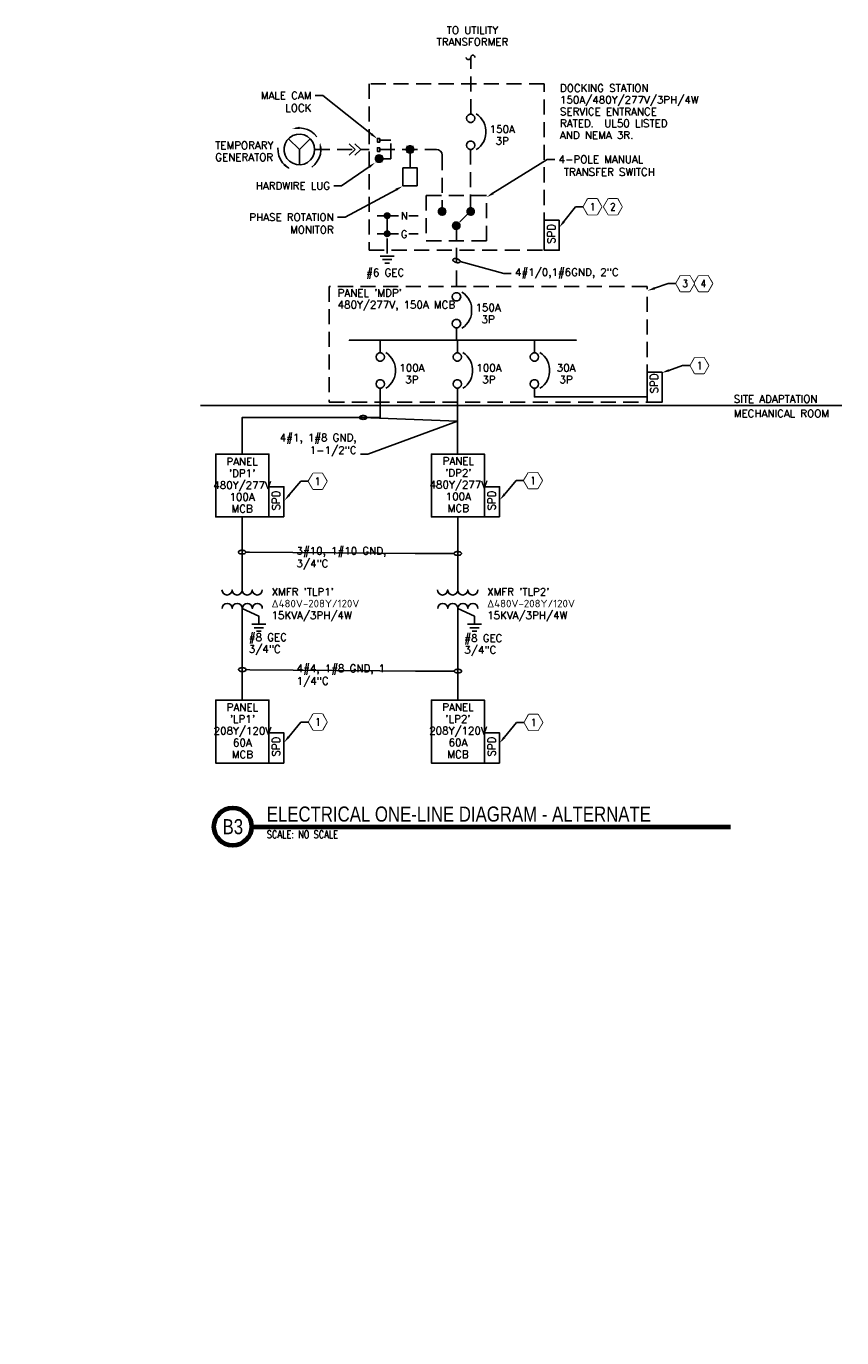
# Model space of a CAD drawing. Header units: inches. Extents: x 0 to 137, y 0 to 174.
# Tile 2 of 2: x 123 to 137, y 152 to 174. Entities that reach past the tile are written whole.
import ezdxf
from ezdxf import colors
from ezdxf.entities.mleader import LeaderData, LeaderLine
from ezdxf.enums import TextEntityAlignment as Align
from ezdxf.math import Vec2, Vec3

# ---------------------------------------------------------------- set-up
doc = ezdxf.new("R2010")
doc.units = ezdxf.units.IN
doc.header["$MEASUREMENT"] = 0
doc.set_wipeout_variables(frame=1)
doc.linetypes.add('HIDDEN', pattern=[0.375, 0.25, -0.125])
for name, color, linetype, lineweight in [('E-ANNO-KEYN', 2, 'Continuous', 25), ('E-ANNO-SCRN', 250, 'Continuous', 18), ('E-ANNO-TEXT', 2, 'Continuous', 25), ('E-DIAG-GRPH', 3, 'Continuous', 35), ('E-DIAG-GRPH-HIDD', 3, 'HIDDEN', 35), ('S-ANNO-SYMB', 2, 'Continuous', 25)]:
    doc.layers.add(name, color=color, linetype=linetype, lineweight=lineweight)
doc.layers.add('G-ANNO-TTLB', color=7, linetype='Continuous')
doc.styles.add('Annotative', font='romans.shx')
doc.styles.add('Arial', font='romans.shx', dxfattribs={"width": 0.8})
doc.styles.add('ROMANS', font='ROMANS.shx', dxfattribs={"width": 0.8})
doc.styles.add('TITLES', font='swiss.ttf', dxfattribs={"height": 0.25})

# ---------------------------------------------------------------- blocks, each defined once
blk = doc.blocks.new('KEYNOTE')
at = {"transparency": 16777216, "flags": 128}
blk.add_lwpolyline([(-0.075, 0.13), (-0.15, 0), (-0.075, -0.13), (0.075, -0.13), (0.15, 0), (0.075, 0.13)], close=True, dxfattribs=at)
at = {"transparency": 16777216}
blk.add_wipeout([(-0.075, 0.13), (-0.15, 0), (-0.075, -0.13), (0.075, -0.13), (0.15, 0), (0.075, 0.13)], dxfattribs=at)
at = {"layer": 'E-ANNO-KEYN', "transparency": 16777216, "style": 'ROMANS', "width": 0.8}
blk.add_attdef('KN', text='', height=0.125, dxfattribs=at).set_placement((0, 0), align=Align.MIDDLE)
blk = doc.blocks.new('Loop_2')
at = {"color": 1}
blk.add_line((-0.5, 0), (-1, 0), dxfattribs=at)
blk.add_lwpolyline([(0, 0.25, 0.050817), (-0.2, 0.23, 0.064661), (-0.35, 0.18, 0.10407), (-0.47, 0.08, 0.175425), (-0.5, 0, 0.175425), (-0.47, -0.08, 0.10407), (-0.35, -0.18, 0.064661), (-0.2, -0.23, 0.050817), (0, -0.25, 0.050817), (0.2, -0.23, 0.064661), (0.35, -0.18, 0.10407), (0.47, -0.08, 0.175425), (0.5, 0, 0.175425), (0.47, 0.08, 0.10407), (0.35, 0.18, 0.064661), (0.2, 0.23, 0.050817)], format="xyb", close=True, dxfattribs=at)
blk = doc.blocks.new('*U7')
at = {"linetype": 'Continuous', "lineweight": 70}
blk.add_line((1.125, 0.625), (9.063, 0.625), dxfattribs=at)
at = {"lineweight": 70}
blk.add_circle((0.812, 0.625), 0.312, dxfattribs=at)
at = {"style": 'Arial'}
blk.add_attdef('DRAWING_AREA_TITLE', text='', height=0.187, dxfattribs=at).set_placement((1.374, 0.634), align=Align.BOTTOM_LEFT)
blk.add_attdef('X#', text='', height=0.187, dxfattribs=at).set_placement((0.812, 0.625), align=Align.MIDDLE_CENTER)
blk.add_attdef('SCALE:', text='', height=0.0938, dxfattribs=at).set_placement((1.374, 0.561), align=Align.TOP_LEFT)
blk = doc.blocks.new('A$C5cb331ef')
at = {"layer": 'E-DIAG-GRPH', "lineweight": -3}
for points in [[(127.86, 172.213), (127.857, 172.25), (127.85, 172.25), (127.742, 172.216), (127.802, 172.215)], [(128.195, 171.873), (128.234, 171.876), (128.234, 171.876), (128.199, 171.99), (128.197, 171.99), (128.195, 171.89)], [(130.209, 170.906), (130.182, 170.89), (130.165, 170.863), (130.167, 170.826), (130.185, 170.803), (130.194, 170.795), (130.209, 170.79), (130.24, 170.788), (130.27, 170.808), (130.282, 170.831), (130.284, 170.861), (130.284, 170.861), (130.277, 170.88), (130.264, 170.893), (130.24, 170.906)], [(130.682, 170.906), (130.655, 170.89), (130.639, 170.863), (130.64, 170.826), (130.659, 170.803), (130.667, 170.795), (130.682, 170.79), (130.714, 170.788), (130.744, 170.808), (130.755, 170.831), (130.757, 170.861), (130.757, 170.861), (130.75, 170.88), (130.737, 170.893), (130.714, 170.906)], [(129.302, 170.821), (129.29, 170.818), (129.274, 170.801), (129.27, 170.766), (129.275, 170.755), (129.29, 170.74), (129.324, 170.736), (129.335, 170.74), (129.352, 170.756), (129.355, 170.795), (129.33, 170.82), (129.324, 170.821)], [(130.444, 170.671), (130.417, 170.655), (130.4, 170.628), (130.402, 170.591), (130.42, 170.568), (130.429, 170.56), (130.444, 170.555), (130.475, 170.553), (130.505, 170.573), (130.517, 170.596), (130.519, 170.626), (130.519, 170.626), (130.512, 170.645), (130.499, 170.658), (130.475, 170.671)], [(129.339, 170.516), (129.324, 170.521), (129.302, 170.521), (129.282, 170.511), (129.27, 170.491), (129.274, 170.455), (129.302, 170.436), (129.324, 170.435), (129.352, 170.456), (129.355, 170.495)]]:
    blk.add_hatch(color=256, dxfattribs=at).paths.add_polyline_path(points)
h = blk.add_hatch(color=256, dxfattribs=at)
h.paths.add_polyline_path([(127.674, 171.58), (127.619, 171.638), (127.617, 171.638), (127.594, 171.608), (127.627, 171.591), (127.697, 171.556)])
h.paths.add_polyline_path([(127.699, 171.555), (127.697, 171.555), (127.699, 171.553)])
at = {"layer": 'E-ANNO-SCRN', "lineweight": -3}
blk.add_line((126.216, 167.628), (136.852, 167.628), dxfattribs=at)
at = {"layer": 'E-DIAG-GRPH', "lineweight": -3}
for points in [[(130.771, 173.4), (130.764, 173.421), (130.746, 173.435), (130.723, 173.435), (130.704, 173.421), (130.698, 173.4), (130.691, 173.378), (130.673, 173.365), (130.649, 173.365), (130.631, 173.378), (130.624, 173.4)], [(130.789, 171.871), (130.827, 171.898), (130.859, 171.931), (130.889, 171.968), (130.914, 172.008), (130.932, 172.051), (130.944, 172.098), (130.949, 172.143), (130.949, 172.191), (130.944, 172.238), (130.932, 172.283), (130.914, 172.326), (130.889, 172.368), (130.859, 172.405), (130.827, 172.438), (130.789, 172.466)], [(128.145, 172.083), (128.102, 172.133), (128.049, 172.175), (127.99, 172.205), (127.925, 172.223), (127.86, 172.23), (127.794, 172.225)], [(127.679, 172.053), (127.857, 171.873), (127.857, 171.621)], [(127.857, 171.873), (128.037, 172.053)], [(127.502, 171.903), (127.504, 171.835), (127.517, 171.77), (127.542, 171.706), (127.58, 171.65), (127.627, 171.601), (127.682, 171.563)], [(128.064, 171.583), (128.114, 171.626), (128.155, 171.678), (128.185, 171.736), (128.205, 171.798), (128.214, 171.865), (128.209, 171.93)], [(129.692, 171.875), (129.692, 171.57)], [(129.149, 170.776), (129.499, 170.776)], [(129.675, 170.776), (129.825, 170.776)], [(129.149, 170.478), (129.499, 170.478)], [(129.675, 170.478), (129.825, 170.478)], [(129.196, 170.106), (129.43, 170.106)], [(129.234, 170.048), (129.392, 170.048)], [(129.274, 169.99), (129.352, 169.99)], [(130.554, 168.913), (130.593, 168.94), (130.624, 168.973), (130.654, 169.01), (130.679, 169.05), (130.698, 169.093), (130.709, 169.14), (130.714, 169.185), (130.714, 169.233), (130.709, 169.28), (130.698, 169.325), (130.679, 169.368), (130.654, 169.41), (130.624, 169.447), (130.593, 169.48), (130.554, 169.508)], [(130.464, 168.711), (130.464, 168.711), (130.464, 168.711), (130.464, 168.92)], [(132.451, 168.711), (132.451, 168.711), (128.682, 168.711), (128.682, 168.711)], [(129.199, 168.501), (129.199, 168.501), (129.199, 168.501), (129.199, 168.711)], [(130.477, 168.501), (130.477, 168.501), (130.477, 168.501), (130.477, 168.711)], [(131.756, 168.501), (131.756, 168.501), (131.756, 168.501), (131.756, 168.711)], [(129.29, 167.915), (129.328, 167.941), (129.36, 167.975), (129.39, 168.011), (129.415, 168.051), (129.433, 168.095), (129.445, 168.141), (129.45, 168.186), (129.45, 168.235), (129.445, 168.281), (129.433, 168.326), (129.415, 168.37), (129.39, 168.411), (129.36, 168.448), (129.328, 168.481), (129.29, 168.51)], [(130.568, 167.915), (130.607, 167.941), (130.638, 167.975), (130.668, 168.011), (130.693, 168.051), (130.712, 168.095), (130.723, 168.141), (130.728, 168.186), (130.728, 168.235), (130.723, 168.281), (130.712, 168.326), (130.693, 168.37), (130.668, 168.411), (130.638, 168.448), (130.607, 168.481), (130.568, 168.51)], [(131.847, 167.915), (131.885, 167.941), (131.917, 167.975), (131.947, 168.011), (131.972, 168.051), (131.99, 168.095), (132.002, 168.141), (132.007, 168.186), (132.007, 168.235), (132.002, 168.281), (131.99, 168.326), (131.972, 168.37), (131.947, 168.411), (131.917, 168.448), (131.885, 168.481), (131.847, 168.51)], [(133.622, 168.183), (133.622, 168.183), (133.622, 168.183), (133.622, 167.974)], [(126.911, 166.826), (126.911, 167.432), (129.199, 167.432), (129.199, 167.92)], [(130.477, 167.92), (130.477, 166.826)], [(133.622, 167.828), (133.622, 167.772), (131.756, 167.772), (131.756, 167.92), (131.756, 167.92), (131.756, 167.92)], [(127.352, 165.783), (127.352, 166.826), (126.471, 166.826), (126.471, 165.783), (127.602, 165.783)], [(130.927, 165.783), (130.927, 166.826), (130.046, 166.826), (130.046, 165.783), (131.177, 165.783)], [(127.602, 165.783), (127.602, 166.283), (127.352, 166.283)], [(131.177, 165.783), (131.177, 166.283), (130.927, 166.283)], [(126.908, 165.783), (126.908, 164.573), (126.902, 164.54), (126.883, 164.513), (126.857, 164.495), (126.825, 164.488), (126.792, 164.495), (126.765, 164.513), (126.747, 164.54), (126.742, 164.573), (126.735, 164.54), (126.717, 164.513), (126.69, 164.495), (126.658, 164.488), (126.625, 164.495), (126.598, 164.513), (126.58, 164.54), (126.573, 164.573)], [(130.483, 165.783), (130.483, 164.573), (130.477, 164.54), (130.458, 164.513), (130.432, 164.495), (130.4, 164.488), (130.367, 164.495), (130.34, 164.513), (130.322, 164.54), (130.317, 164.573), (130.31, 164.54), (130.292, 164.513), (130.265, 164.495), (130.233, 164.488), (130.2, 164.495), (130.173, 164.513), (130.155, 164.54), (130.148, 164.573)], [(126.908, 164.573), (126.915, 164.54), (126.931, 164.513), (126.96, 164.495), (126.992, 164.488), (127.023, 164.495), (127.05, 164.513), (127.068, 164.54), (127.075, 164.573), (127.082, 164.54), (127.1, 164.513), (127.127, 164.495), (127.158, 164.488), (127.19, 164.495), (127.218, 164.513), (127.235, 164.54), (127.242, 164.573)], [(130.483, 164.573), (130.49, 164.54), (130.507, 164.513), (130.535, 164.495), (130.567, 164.488), (130.598, 164.495), (130.625, 164.513), (130.643, 164.54), (130.65, 164.573), (130.657, 164.54), (130.675, 164.513), (130.702, 164.495), (130.733, 164.488), (130.765, 164.495), (130.793, 164.513), (130.81, 164.54), (130.817, 164.573)], [(127.243, 164.266), (127.238, 164.298), (127.22, 164.326), (127.192, 164.343), (127.16, 164.35), (127.128, 164.343), (127.102, 164.326), (127.083, 164.298), (127.077, 164.266), (127.07, 164.298), (127.053, 164.326), (127.025, 164.343), (126.993, 164.35), (126.962, 164.343), (126.935, 164.326), (126.917, 164.298), (126.91, 164.266), (126.903, 164.298), (126.885, 164.326), (126.858, 164.343), (126.827, 164.35), (126.795, 164.343), (126.767, 164.326), (126.75, 164.298), (126.743, 164.266), (126.737, 164.298), (126.718, 164.326), (126.692, 164.343), (126.66, 164.35), (126.628, 164.343), (126.6, 164.326), (126.582, 164.298), (126.577, 164.266)], [(127.185, 164.005), (127.185, 164.136), (126.91, 164.265), (126.911, 162.747)], [(130.818, 164.266), (130.813, 164.298), (130.795, 164.326), (130.767, 164.343), (130.735, 164.35), (130.703, 164.343), (130.677, 164.326), (130.658, 164.298), (130.652, 164.266), (130.645, 164.298), (130.628, 164.326), (130.6, 164.343), (130.568, 164.35), (130.537, 164.343), (130.51, 164.326), (130.492, 164.298), (130.485, 164.266), (130.478, 164.298), (130.46, 164.326), (130.433, 164.343), (130.402, 164.35), (130.37, 164.343), (130.342, 164.326), (130.325, 164.298), (130.318, 164.266), (130.312, 164.298), (130.293, 164.326), (130.267, 164.343), (130.235, 164.35), (130.203, 164.343), (130.175, 164.326), (130.157, 164.298), (130.152, 164.266)], [(130.76, 164.005), (130.76, 164.136), (130.485, 164.265), (130.486, 162.747)], [(127.068, 164.005), (127.303, 164.005)], [(127.107, 163.946), (127.264, 163.946)], [(130.644, 164.005), (130.878, 164.005)], [(130.682, 163.946), (130.84, 163.946)], [(127.147, 163.888), (127.225, 163.888)], [(130.722, 163.888), (130.8, 163.888)], [(127.352, 161.704), (127.352, 162.747), (126.471, 162.747), (126.471, 161.704), (127.602, 161.704)], [(130.927, 161.704), (130.927, 162.747), (130.046, 162.747), (130.046, 161.704), (131.177, 161.704)], [(127.602, 161.704), (127.602, 162.204), (127.352, 162.204)], [(131.177, 161.704), (131.177, 162.204), (130.927, 162.204)]]:
    blk.add_lwpolyline(points, dxfattribs=at)
for points in [[(130.767, 172.391), (130.76, 172.421), (130.74, 172.445), (130.714, 172.458), (130.682, 172.458), (130.654, 172.445), (130.634, 172.421), (130.627, 172.391), (130.634, 172.36), (130.654, 172.336), (130.682, 172.323), (130.714, 172.323), (130.74, 172.336), (130.76, 172.36)], [(128.11, 171.873), (128.102, 171.936), (128.079, 171.996), (128.042, 172.046), (127.994, 172.088), (127.935, 172.115), (127.874, 172.126), (127.81, 172.123), (127.75, 172.103), (127.695, 172.068), (127.652, 172.023), (127.622, 171.966), (127.607, 171.905), (127.607, 171.841), (127.622, 171.781), (127.652, 171.725), (127.695, 171.678), (127.75, 171.645), (127.81, 171.625), (127.874, 171.621), (127.935, 171.633), (127.994, 171.66), (128.042, 171.7), (128.079, 171.751), (128.102, 171.811)], [(129.189, 172.056), (129.189, 171.996), (129.152, 171.996), (129.152, 172.056)], [(130.767, 171.945), (130.76, 171.975), (130.74, 172), (130.714, 172.013), (130.682, 172.013), (130.654, 172), (130.634, 171.975), (130.627, 171.945), (130.634, 171.915), (130.654, 171.89), (130.682, 171.876), (130.714, 171.876), (130.74, 171.89), (130.76, 171.915)], [(129.24, 171.721), (129.239, 171.738), (129.232, 171.753), (129.222, 171.765), (129.21, 171.775), (129.195, 171.78), (129.18, 171.783), (129.165, 171.78), (129.15, 171.775), (129.137, 171.765), (129.129, 171.753), (129.122, 171.738), (129.12, 171.721), (129.122, 171.706), (129.129, 171.691), (129.137, 171.68), (129.15, 171.67), (129.165, 171.663), (129.18, 171.661), (129.195, 171.663), (129.21, 171.67), (129.222, 171.68), (129.232, 171.691), (129.239, 171.706)], [(129.24, 171.721), (129.234, 171.75), (129.214, 171.771), (129.187, 171.781), (129.159, 171.778), (129.135, 171.761), (129.122, 171.736), (129.122, 171.708), (129.135, 171.681), (129.159, 171.666), (129.187, 171.663), (129.214, 171.673), (129.234, 171.695)], [(129.189, 171.903), (129.189, 171.843), (129.152, 171.843), (129.152, 171.903)], [(129.752, 171.875), (129.75, 171.89), (129.745, 171.905), (129.735, 171.918), (129.722, 171.926), (129.709, 171.933), (129.692, 171.935), (129.677, 171.933), (129.662, 171.926), (129.65, 171.918), (129.64, 171.905), (129.634, 171.89), (129.632, 171.875), (129.634, 171.86), (129.64, 171.845), (129.65, 171.831), (129.662, 171.823), (129.677, 171.816), (129.692, 171.815), (129.709, 171.816), (129.722, 171.823), (129.735, 171.831), (129.745, 171.845), (129.75, 171.86)], [(129.752, 171.875), (129.745, 171.903), (129.727, 171.925), (129.7, 171.935), (129.67, 171.931), (129.647, 171.915), (129.634, 171.89), (129.634, 171.86), (129.647, 171.835), (129.67, 171.818), (129.7, 171.815), (129.727, 171.825), (129.745, 171.846)], [(129.574, 171.57), (129.81, 171.57), (129.81, 171.273), (129.574, 171.273)], [(130.284, 170.846), (130.282, 170.861), (130.277, 170.876), (130.267, 170.888), (130.254, 170.898), (130.24, 170.905), (130.224, 170.906), (130.209, 170.905), (130.194, 170.898), (130.182, 170.888), (130.172, 170.876), (130.165, 170.861), (130.164, 170.846), (130.165, 170.83), (130.172, 170.816), (130.182, 170.803), (130.194, 170.793), (130.209, 170.788), (130.224, 170.786), (130.24, 170.788), (130.254, 170.793), (130.267, 170.803), (130.277, 170.816), (130.282, 170.83)], [(130.284, 170.846), (130.277, 170.875), (130.259, 170.896), (130.232, 170.906), (130.202, 170.903), (130.179, 170.886), (130.165, 170.86), (130.165, 170.831), (130.179, 170.806), (130.202, 170.79), (130.232, 170.786), (130.259, 170.796), (130.277, 170.818)], [(130.757, 170.846), (130.755, 170.861), (130.75, 170.876), (130.74, 170.888), (130.727, 170.898), (130.714, 170.905), (130.697, 170.906), (130.682, 170.905), (130.667, 170.898), (130.655, 170.888), (130.645, 170.876), (130.639, 170.861), (130.637, 170.846), (130.639, 170.83), (130.645, 170.816), (130.655, 170.803), (130.667, 170.793), (130.682, 170.788), (130.697, 170.786), (130.714, 170.788), (130.727, 170.793), (130.74, 170.803), (130.75, 170.816), (130.755, 170.83)], [(130.757, 170.846), (130.75, 170.875), (130.732, 170.896), (130.705, 170.906), (130.675, 170.903), (130.652, 170.886), (130.639, 170.86), (130.639, 170.831), (130.652, 170.806), (130.675, 170.79), (130.705, 170.786), (130.732, 170.796), (130.75, 170.818)], [(129.357, 170.776), (129.355, 170.788), (129.352, 170.8), (129.344, 170.808), (129.335, 170.816), (129.324, 170.82), (129.312, 170.821), (129.302, 170.82), (129.29, 170.816), (129.282, 170.808), (129.274, 170.8), (129.27, 170.788), (129.269, 170.776), (129.27, 170.766), (129.274, 170.755), (129.282, 170.746), (129.29, 170.738), (129.302, 170.735), (129.312, 170.733), (129.324, 170.735), (129.335, 170.738), (129.352, 170.755), (129.355, 170.766)], [(129.357, 170.776), (129.35, 170.801), (129.332, 170.818), (129.307, 170.821), (129.284, 170.811), (129.27, 170.79), (129.27, 170.765), (129.284, 170.743), (129.307, 170.733), (129.332, 170.736), (129.35, 170.753)], [(130.519, 170.611), (130.517, 170.626), (130.512, 170.641), (130.502, 170.653), (130.489, 170.663), (130.475, 170.67), (130.459, 170.671), (130.444, 170.67), (130.429, 170.663), (130.417, 170.653), (130.407, 170.641), (130.4, 170.626), (130.399, 170.611), (130.4, 170.595), (130.407, 170.581), (130.417, 170.568), (130.429, 170.558), (130.444, 170.553), (130.459, 170.551), (130.475, 170.553), (130.489, 170.558), (130.502, 170.568), (130.512, 170.581), (130.517, 170.595)], [(130.519, 170.611), (130.512, 170.64), (130.494, 170.661), (130.467, 170.671), (130.437, 170.668), (130.414, 170.651), (130.4, 170.625), (130.4, 170.596), (130.414, 170.571), (130.437, 170.555), (130.467, 170.551), (130.494, 170.561), (130.512, 170.583)], [(132.167, 170.703), (131.917, 170.703), (131.917, 170.203), (132.167, 170.203)], [(129.357, 170.478), (129.355, 170.49), (129.352, 170.5), (129.344, 170.51), (129.335, 170.516), (129.324, 170.52), (129.312, 170.521), (129.302, 170.52), (129.29, 170.516), (129.282, 170.51), (129.274, 170.5), (129.27, 170.49), (129.269, 170.478), (129.27, 170.466), (129.274, 170.455), (129.282, 170.446), (129.29, 170.44), (129.302, 170.435), (129.312, 170.433), (129.324, 170.435), (129.335, 170.44), (129.344, 170.446), (129.352, 170.455), (129.355, 170.466)], [(129.357, 170.478), (129.35, 170.501), (129.332, 170.518), (129.307, 170.521), (129.284, 170.511), (129.27, 170.49), (129.27, 170.465), (129.284, 170.445), (129.307, 170.433), (129.332, 170.436), (129.35, 170.453)], [(130.533, 169.433), (130.526, 169.463), (130.506, 169.487), (130.479, 169.5), (130.448, 169.5), (130.419, 169.487), (130.399, 169.463), (130.393, 169.433), (130.399, 169.402), (130.419, 169.378), (130.448, 169.365), (130.479, 169.365), (130.506, 169.378), (130.526, 169.402)], [(130.533, 168.987), (130.526, 169.017), (130.506, 169.042), (130.479, 169.055), (130.448, 169.055), (130.419, 169.042), (130.399, 169.017), (130.393, 168.987), (130.399, 168.957), (130.419, 168.932), (130.448, 168.918), (130.479, 168.918), (130.506, 168.932), (130.526, 168.957)], [(129.268, 168.435), (129.261, 168.465), (129.241, 168.488), (129.215, 168.501), (129.183, 168.501), (129.155, 168.488), (129.135, 168.465), (129.128, 168.435), (129.135, 168.403), (129.155, 168.38), (129.183, 168.366), (129.215, 168.366), (129.241, 168.38), (129.261, 168.403)], [(130.547, 168.435), (130.54, 168.465), (130.52, 168.488), (130.493, 168.501), (130.462, 168.501), (130.433, 168.488), (130.413, 168.465), (130.407, 168.435), (130.413, 168.403), (130.433, 168.38), (130.462, 168.366), (130.493, 168.366), (130.52, 168.38), (130.54, 168.403)], [(131.825, 168.435), (131.818, 168.465), (131.798, 168.488), (131.772, 168.501), (131.74, 168.501), (131.712, 168.488), (131.692, 168.465), (131.685, 168.435), (131.692, 168.403), (131.712, 168.38), (131.74, 168.366), (131.772, 168.366), (131.798, 168.38), (131.818, 168.403)], [(129.268, 167.988), (129.261, 168.018), (129.241, 168.043), (129.215, 168.056), (129.183, 168.056), (129.155, 168.043), (129.135, 168.018), (129.128, 167.988), (129.135, 167.958), (129.155, 167.933), (129.183, 167.92), (129.215, 167.92), (129.241, 167.933), (129.261, 167.958)], [(130.547, 167.988), (130.54, 168.018), (130.52, 168.043), (130.493, 168.056), (130.462, 168.056), (130.433, 168.043), (130.413, 168.018), (130.407, 167.988), (130.413, 167.958), (130.433, 167.933), (130.462, 167.92), (130.493, 167.92), (130.52, 167.933), (130.54, 167.958)], [(131.825, 167.988), (131.818, 168.018), (131.798, 168.043), (131.772, 168.056), (131.74, 168.056), (131.712, 168.043), (131.692, 168.018), (131.685, 167.988), (131.692, 167.958), (131.712, 167.933), (131.74, 167.92), (131.772, 167.92), (131.798, 167.933), (131.818, 167.958)], [(133.872, 168.183), (133.622, 168.183), (133.622, 167.683), (133.872, 167.683)]]:
    blk.add_lwpolyline(points, close=True, dxfattribs=at)
for points in [[(129.12, 171.663), (129.24, 171.663), (129.12, 171.783), (129.24, 171.783)], [(129.632, 171.816), (129.752, 171.816), (129.632, 171.935), (129.752, 171.935)]]:
    blk.add_solid(points, dxfattribs=at)
at = {"layer": 'E-DIAG-GRPH-HIDD', "lineweight": -3}
for points in [[(130.698, 172.458), (130.698, 173.4)], [(128.682, 171.781), (128.784, 171.875), (128.682, 171.968)], [(128.775, 171.968), (128.875, 171.875), (128.775, 171.781)], [(129.189, 171.721), (129.372, 171.721), (129.372, 172.028), (129.189, 172.028)], [(128.11, 171.873), (128.784, 171.873)], [(128.875, 171.875), (129.012, 171.875)], [(129.189, 171.875), (130.13, 171.875), (130.167, 171.868), (130.197, 171.848), (130.217, 171.816), (130.224, 171.781), (130.224, 170.846)], [(130.697, 171.875), (130.697, 170.85), (130.464, 170.616), (130.464, 169.5)], [(129.312, 170.776), (129.312, 170.106)]]:
    blk.add_lwpolyline(points, dxfattribs=at)
for points in [[(131.917, 170.203), (131.917, 172.963), (129.012, 172.963), (129.012, 170.203)], [(130.962, 170.36), (130.962, 171.11), (129.962, 171.11), (129.962, 170.36)], [(133.622, 167.683), (133.622, 169.601), (128.354, 169.601), (128.354, 167.683)]]:
    blk.add_lwpolyline(points, close=True, dxfattribs=at)
at = {"layer": 'S-ANNO-SYMB', "lineweight": -3}
ref = blk.add_blockref('*U7', (125.941, 160.024), dxfattribs=at)
ref.add_attrib('SCALE:', 'SCALE: NO SCALE', dxfattribs={"layer": '0', "height": 0.125, "style": 'Annotative', "width": 0.800781}).set_placement((127.316, 160.584), align=Align.TOP_LEFT)
ref.add_attrib('DRAWING_AREA_TITLE', 'ELECTRICAL ONE-LINE DIAGRAM - ALTERNATE', dxfattribs={"layer": '0', "height": 0.25, "style": 'TITLES', "width": 0.796875}).set_placement((127.316, 160.658), align=Align.BOTTOM_LEFT)
ref.add_attrib('X#', 'B3', dxfattribs={"layer": '0', "height": 0.25, "style": 'TITLES', "width": 0.796875}).set_placement((126.754, 160.649), align=Align.MIDDLE_CENTER)
at = {"layer": 'E-ANNO-TEXT', "lineweight": -3, "char_height": 0.125, "style": 'Annotative'}
for s, insert, width, attachment_point, line_spacing_factor in [('TO UTILITY TRANSFORMER', (130.727, 173.915), 1.04411, 2, 0.93641), ('DOCKING STATION 150A/480Y/277V/3PH/4W SERVICE ENTRANCE RATED.  UL50 LISTED AND NEMA 3R.', (132.179, 172.955), 2.16792, 1, 0.936444), ('150A 3P', (131.222, 172.274), 0.51341, 2, 0.938978), ('TEMPORARY GENERATOR', (126.943, 172.004), 0.87777, 2, 0.946375), ("\\pxql;PANEL 'MDP' \\P480Y/277V, 150A MCB", (129.694, 169.559), 2.40588, 2, 0.938484), ('150A 3P', (130.987, 169.316), 0.51341, 2, 0.938978), ('100A 3P', (129.723, 168.318), 0.51341, 2, 0.938978), ('100A 3P', (131.001, 168.318), 0.51341, 2, 0.938978), ('30A 3P', (132.28, 168.318), 0.51341, 2, 0.938978), ('SITE ADAPTATION', (135.061, 167.801), 1.56737, 1, 0.936444), ('MECHANICAL ROOM', (135.061, 167.56), 1.86095, 1, 0.936444), ("PANEL 'DP1' 480Y/277V 100A \\PMCB", (126.907, 166.764), 0.73823, 2, 0.938484), ("PANEL 'DP2' 480Y/277V 100A \\PMCB", (130.493, 166.772), 0.73823, 2, 0.938484), ("XMFR 'TLP1'\\PΔ480V-208Y/120V 15KVA/3PH/4W", (127.396, 164.605), 1.15775, 1, 0.936436), ("XMFR 'TLP2'\\PΔ480V-208Y/120V 15KVA/3PH/4W", (130.971, 164.605), 1.15775, 1, 0.936436), ('\\A1;#8 GEC\\P3/4"C', (127.018, 163.851), 0.84981, 1, 0.936444), ('\\A1;#8 GEC\\P3/4"C', (130.593, 163.837), 0.79655, 1, 0.936444), ("PANEL 'LP1' 208Y/120V 60A \\PMCB", (126.912, 162.691), 0.73823, 2, 0.938484), ("PANEL 'LP2' 208Y/120V 60A \\PMCB", (130.487, 162.693), 0.73823, 2, 0.938484)]:
    blk.add_mtext(s, dxfattribs=dict(at, insert=insert, width=width, attachment_point=attachment_point, line_spacing_factor=line_spacing_factor))
at = {"layer": 'E-ANNO-TEXT', "lineweight": -3, "char_height": 0.125, "attachment_point": 7, "style": 'Annotative'}
for s, insert in [('N', (129.539, 170.711)), ('G', (129.539, 170.407))]:
    blk.add_mtext(s, dxfattribs=dict(at, insert=insert))
at = {"layer": 'E-ANNO-TEXT', "lineweight": -3, "char_height": 0.125, "attachment_point": 7, "rotation": 90, "style": 'Annotative'}
for insert in [(132.097, 170.311), (133.802, 167.832), (127.532, 165.891), (131.107, 165.891), (127.533, 161.812), (131.108, 161.812)]:
    blk.add_mtext('SPD', dxfattribs=dict(at, insert=insert))
at = {"layer": 'E-ANNO-TEXT', "lineweight": -3, "insert": (128.964, 169.896), "char_height": 0.125, "width": 0.86348, "attachment_point": 1, "style": 'Annotative'}
blk.add_mtext('#6 GEC', dxfattribs=at)
at = {"layer": 'E-ANNO-KEYN', "lineweight": -3}
ml = blk.add_multileader_block('Standard', dxfattribs=at)
ml.set_content('KEYNOTE', color=256)
ml.set_attribute('KN', '2', width=0)
ml.set_leader_properties(color=1, linetype='ByLayer', lineweight=-1)
ml.build(insert=Vec2(0, 0))
ml.multileader.update_dxf_attribs({"text_right_attachment_type": 6, "dogleg_length": 0.36, "arrow_head_size": 0.125})
ctx = ml.context
ctx.base_point, ctx.char_height, ctx.arrow_head_size, ctx.landing_gap_size, ctx.plane_origin = Vec3(113.856, 170.924), 0.00141, 0.125, 0.000703, Vec3(123.155, 168.719)
ctx.right_attachment = 6
notes = []
notes.append((ctx, [(0, (0, 0, 0), (0, 0), (1, 0), 1, [])]))
ctx.block.insert = Vec3(133.056, 170.924)
ml = blk.add_multileader_block('Standard', dxfattribs=at)
ml.set_content('KEYNOTE', color=256)
ml.set_attribute('KN', '1', width=0)
ml.set_leader_properties(color=1, linetype='ByLayer', lineweight=-1)
ml.build(insert=Vec2(0, 0))
ml.multileader.update_dxf_attribs({"text_right_attachment_type": 3, "dogleg_length": 0.13, "arrow_head_size": 0.125})
ctx = ml.context
ctx.base_point, ctx.char_height, ctx.arrow_head_size, ctx.landing_gap_size, ctx.plane_origin = Vec3(132.568, 170.924), 0.00141, 0.125, 0.000703, Vec3(164.735, 178.051)
ctx.right_attachment = 3
notes.append((ctx, [(1, (1, 1, 0), (132.438, 170.924), (1, 0), 0.13, [(0, [(132.167, 170.582)], 0, [])])]))
ctx.block.insert = Vec3(132.718, 170.924)
ml = blk.add_multileader_block('Standard', dxfattribs=at)
ml.set_content('KEYNOTE', color=256)
ml.set_attribute('KN', '4', width=0)
ml.set_leader_properties(color=1, linetype='ByLayer', lineweight=-1)
ml.build(insert=Vec2(0, 0))
ml.multileader.update_dxf_attribs({"text_right_attachment_type": 6, "dogleg_length": 0.36, "arrow_head_size": 0.125})
ctx = ml.context
ctx.base_point, ctx.char_height, ctx.arrow_head_size, ctx.landing_gap_size, ctx.plane_origin = Vec3(115.356, 169.652), 0.00141, 0.125, 0.000703, Vec3(122.229, 167.671)
ctx.right_attachment = 6
notes.append((ctx, [(0, (0, 0, 0), (0, 0), (1, 0), 1, [])]))
ctx.block.insert = Vec3(134.556, 169.652)
ml = blk.add_multileader_block('Standard', dxfattribs=at)
ml.set_content('KEYNOTE', color=256)
ml.set_attribute('KN', '3', width=0)
ml.set_leader_properties(color=1, linetype='ByLayer', lineweight=-1)
ml.build(insert=Vec2(0, 0))
ml.multileader.update_dxf_attribs({"text_right_attachment_type": 3, "dogleg_length": 0.13, "arrow_head_size": 0.125})
ctx = ml.context
ctx.base_point, ctx.char_height, ctx.arrow_head_size, ctx.landing_gap_size, ctx.plane_origin = Vec3(134.104, 169.652), 0.00141, 0.125, 0.000703, Vec3(163.845, 177.002)
ctx.right_attachment = 3
notes.append((ctx, [(1, (1, 1, 0), (133.974, 169.652), (1, 0), 0.13, [(0, [(133.63, 169.533)], 0, [])])]))
ctx.block.insert = Vec3(134.254, 169.652)
ml = blk.add_multileader_block('Standard', dxfattribs=at)
ml.set_content('KEYNOTE', color=256)
ml.set_attribute('KN', '1', width=0)
ml.set_leader_properties(color=1, linetype='ByLayer', lineweight=-1)
ml.build(insert=Vec2(0, 0))
ml.multileader.update_dxf_attribs({"text_right_attachment_type": 3, "dogleg_length": 0.13, "arrow_head_size": 0.125})
ctx = ml.context
ctx.base_point, ctx.char_height, ctx.arrow_head_size, ctx.landing_gap_size, ctx.plane_origin = Vec3(134.341, 168.291), 0.00141, 0.125, 0.000703, Vec3(164.082, 175.64)
ctx.right_attachment = 3
notes.append((ctx, [(1, (1, 1, 0), (134.211, 168.291), (1, 0), 0.13, [(0, [(133.867, 168.172)], 0, [])])]))
ctx.block.insert = Vec3(134.491, 168.291)
ml = blk.add_multileader_block('Standard', dxfattribs=at)
ml.set_content('KEYNOTE', color=256)
ml.set_attribute('KN', '1', width=0)
ml.set_leader_properties(color=1, linetype='ByLayer', lineweight=-1)
ml.build(insert=Vec2(0, 0))
ml.multileader.update_dxf_attribs({"text_right_attachment_type": 3, "dogleg_length": 0.13, "arrow_head_size": 0.125})
ctx = ml.context
ctx.base_point, ctx.char_height, ctx.arrow_head_size, ctx.landing_gap_size, ctx.plane_origin = Vec3(128.011, 166.374), 0.00141, 0.125, 0.000703, Vec3(160.177, 173.501)
ctx.right_attachment = 3
notes.append((ctx, [(1, (1, 1, 0), (127.881, 166.374), (1, 0), 0.13, [(0, [(127.609, 166.054)], 0, [])])]))
ctx.block.insert = Vec3(128.161, 166.374)
ml = blk.add_multileader_block('Standard', dxfattribs=at)
ml.set_content('KEYNOTE', color=256)
ml.set_attribute('KN', '1', width=0)
ml.set_leader_properties(color=1, linetype='ByLayer', lineweight=-1)
ml.build(insert=Vec2(0, 0))
ml.multileader.update_dxf_attribs({"text_right_attachment_type": 3, "dogleg_length": 0.13, "arrow_head_size": 0.125})
ctx = ml.context
ctx.base_point, ctx.char_height, ctx.arrow_head_size, ctx.landing_gap_size, ctx.plane_origin = Vec3(131.582, 166.385), 0.00141, 0.125, 0.000703, Vec3(163.749, 173.512)
ctx.right_attachment = 3
notes.append((ctx, [(1, (1, 1, 0), (131.452, 166.385), (1, 0), 0.13, [(0, [(131.181, 166.065)], 0, [])])]))
ctx.block.insert = Vec3(131.732, 166.385)
ml = blk.add_multileader_block('Standard', dxfattribs=at)
ml.set_content('KEYNOTE', color=256)
ml.set_attribute('KN', '1', width=0)
ml.set_leader_properties(color=1, linetype='ByLayer', lineweight=-1)
ml.build(insert=Vec2(0, 0))
ml.multileader.update_dxf_attribs({"text_right_attachment_type": 3, "dogleg_length": 0.13, "arrow_head_size": 0.125})
ctx = ml.context
ctx.base_point, ctx.char_height, ctx.arrow_head_size, ctx.landing_gap_size, ctx.plane_origin = Vec3(128.013, 162.384), 0.00141, 0.125, 0.000703, Vec3(160.18, 169.511)
ctx.right_attachment = 3
notes.append((ctx, [(1, (1, 1, 0), (127.883, 162.384), (1, 0), 0.13, [(0, [(127.602, 162.043)], 0, [])])]))
ctx.block.insert = Vec3(128.163, 162.384)
ml = blk.add_multileader_block('Standard', dxfattribs=at)
ml.set_content('KEYNOTE', color=256)
ml.set_attribute('KN', '1', width=0)
ml.set_leader_properties(color=1, linetype='ByLayer', lineweight=-1)
ml.build(insert=Vec2(0, 0))
ml.multileader.update_dxf_attribs({"text_right_attachment_type": 3, "dogleg_length": 0.13, "arrow_head_size": 0.125})
ctx = ml.context
ctx.base_point, ctx.char_height, ctx.arrow_head_size, ctx.landing_gap_size, ctx.plane_origin = Vec3(131.589, 162.376), 0.00141, 0.125, 0.000703, Vec3(163.755, 169.503)
ctx.right_attachment = 3
notes.append((ctx, [(1, (1, 1, 0), (131.459, 162.376), (1, 0), 0.13, [(0, [(131.177, 162.034)], 0, [])])]))
ctx.block.insert = Vec3(131.739, 162.376)
at = {"layer": 'E-ANNO-TEXT', "lineweight": -3}
ml = blk.add_multileader_mtext('Standard', dxfattribs=at)
ml.set_content('MALE CAM \\PLOCK', color=256, style='Annotative')
ml.set_leader_properties(color=1, linetype='ByLayer', lineweight=-1)
ml.build(insert=Vec2(0, 0))
ml.multileader.update_dxf_attribs({"dogleg_length": 0.125, "arrow_head_size": 0.125})
ctx = ml.context
ctx.base_point, ctx.char_height, ctx.arrow_head_size, ctx.landing_gap_size, ctx.plane_origin = Vec3(127.263, 172.769), 0.125, 0.125, 0.0625, Vec3(127.814, 172.769)
ctx.text_align_type = 2
notes.append((ctx, [(0, (1, 1, 0), (128.246, 172.769), (-1, 0), 0.125, [(0, [(129.15, 172.051)], 0, [])])]))
ctx.mtext.insert, ctx.mtext.alignment, ctx.mtext.flow_direction = Vec3(128.058, 172.832), 3, 5
ml = blk.add_multileader_mtext('Standard', dxfattribs=at)
ml.set_content('4-POLE MANUAL\\P TRANSFER SWITCH', color=256, style='Annotative')
ml.set_leader_properties(color=1, linetype='ByLayer', lineweight=-1)
ml.build(insert=Vec2(0, 0))
ml.multileader.update_dxf_attribs({"text_right_attachment_type": 3, "dogleg_length": 0.125, "arrow_head_size": 0.125})
ctx = ml.context
ctx.base_point, ctx.char_height, ctx.arrow_head_size, ctx.landing_gap_size, ctx.plane_origin = Vec3(132.093, 171.71), 0.125, 0.125, 0.0625, Vec3(132.103, 171.71)
ctx.right_attachment = 3
notes.append((ctx, [(0, (1, 1, 0), (131.968, 171.71), (1, 0), 0.125, [(0, [(130.962, 171.082)], 0, [])])]))
ctx.mtext.insert, ctx.mtext.flow_direction = Vec3(132.156, 171.772), 5
ml = blk.add_multileader_mtext('Standard', dxfattribs=at)
ml.set_content('HARDWIRE LUG', color=256, style='Annotative')
ml.set_leader_properties(color=1, linetype='ByLayer', lineweight=-1)
ml.build(insert=Vec2(0, 0))
ml.multileader.update_dxf_attribs({"dogleg_length": 0.125, "arrow_head_size": 0.125})
ctx = ml.context
ctx.base_point, ctx.char_height, ctx.arrow_head_size, ctx.landing_gap_size, ctx.plane_origin = Vec3(127.219, 171.271), 0.125, 0.125, 0.0625, Vec3(127.922, 171.262)
ctx.text_align_type = 2
notes.append((ctx, [(0, (1, 1, 0), (128.555, 171.271), (-1, 0), 0.125, [(0, [(129.119, 171.657)], 0, [])])]))
ctx.mtext.insert, ctx.mtext.alignment, ctx.mtext.flow_direction = Vec3(128.367, 171.334), 3, 5
ml = blk.add_multileader_mtext('Standard', dxfattribs=at)
ml.set_content('PHASE ROTATION\\PMONITOR', color=256, style='Annotative')
ml.set_leader_properties(color=1, linetype='ByLayer', lineweight=-1)
ml.build(insert=Vec2(0, 0))
ml.multileader.update_dxf_attribs({"dogleg_length": 0.125, "arrow_head_size": 0.125})
ctx = ml.context
ctx.base_point, ctx.char_height, ctx.arrow_head_size, ctx.landing_gap_size, ctx.plane_origin = Vec3(127.135, 170.751), 0.125, 0.125, 0.0625, Vec3(127.922, 170.534)
ctx.text_align_type = 2
notes.append((ctx, [(0, (1, 1, 0), (128.614, 170.751), (-1, 0), 0.125, [(0, [(129.572, 171.267)], 0, [])])]))
ctx.mtext.insert, ctx.mtext.alignment, ctx.mtext.flow_direction = Vec3(128.426, 170.814), 3, 5
ml = blk.add_multileader_mtext('Standard', dxfattribs=at)
ml.set_content('4#1/0,1#6GND, 2"C', color=256, style='Annotative')
ml.set_leader_properties(color=1, linetype='ByLayer', lineweight=-1)
ml.set_arrow_properties(name='Loop_2')
ml.build(insert=Vec2(0, 0))
ml.multileader.update_dxf_attribs({"text_right_attachment_type": 3, "dogleg_length": 0.125, "arrow_head_size": 0.125})
ctx = ml.context
ctx.base_point, ctx.char_height, ctx.arrow_head_size, ctx.landing_gap_size, ctx.plane_origin = Vec3(131.37, 169.819), 0.125, 0.125, 0.0625, Vec3(131.245, 169.458)
ctx.right_attachment = 3
notes.append((ctx, [(0, (1, 1, 0), (131.245, 169.819), (1, 0), 0.125, [(0, [(130.464, 170.031)], 0, [])])]))
ctx.mtext.insert, ctx.mtext.flow_direction = Vec3(131.432, 169.902), 5
ml = blk.add_multileader_mtext('Standard', dxfattribs=at)
ml.set_content('\\A1;4#1, 1#8 GND, 1-1/2"C', color=256, style='Annotative')
ml.set_leader_properties(color=1, linetype='ByLayer', lineweight=-1)
ml.set_arrow_properties(name='Loop_2')
ml.build(insert=Vec2(0, 0))
ml.multileader.update_dxf_attribs({"text_right_attachment_type": 3, "dogleg_length": 0.125, "arrow_head_size": 0.125})
ctx = ml.context
ctx.base_point, ctx.char_height, ctx.arrow_head_size, ctx.landing_gap_size, ctx.plane_origin = Vec3(127.596, 167.077), 0.125, 0.125, 0.0625, Vec3(132.344, 165.734)
ctx.right_attachment, ctx.text_align_type = 3, 2
notes.append((ctx, [(1, (1, 1, 0), (128.994, 166.821), (-1, 0), 0.125, [(1, [(128.915, 167.432), (130.477, 167.373)], 0, [])])]))
ctx.mtext.insert, ctx.mtext.width, ctx.mtext.alignment, ctx.mtext.flow_direction = Vec3(128.806, 167.161), 1.72982, 3, 5
ml = blk.add_multileader_mtext('Standard', dxfattribs=at)
ml.set_content('\\A1;3#10, 1#10 GND, 3/4"C', color=256, style='Annotative')
ml.set_leader_properties(color=1, linetype='ByLayer', lineweight=-1)
ml.set_arrow_properties(name='Loop_2')
ml.build(insert=Vec2(0, 0))
ml.multileader.update_dxf_attribs({"text_right_attachment_type": 3, "dogleg_length": 0.125, "arrow_head_size": 0.125})
ctx = ml.context
ctx.base_point, ctx.char_height, ctx.arrow_head_size, ctx.landing_gap_size, ctx.plane_origin = Vec3(127.746, 165.2), 0.125, 0.125, 0.0625, Vec3(127.688, 164.406)
ctx.right_attachment = 3
notes.append((ctx, [(1, (1, 1, 0), (129.901, 165.176), (-1, 0), 0.125, [(0, [(126.907, 165.2)], 0, []), (1, [(130.483, 165.178)], 0, [])])]))
ctx.mtext.insert, ctx.mtext.width, ctx.mtext.flow_direction = Vec3(127.809, 165.283), 1.9203, 5
ml = blk.add_multileader_mtext('Standard', dxfattribs=at)
ml.set_content('\\A1;4#4, 1#8 GND, 1 1/4"C', color=256, style='Annotative')
ml.set_leader_properties(color=1, linetype='ByLayer', lineweight=-1)
ml.set_arrow_properties(name='Loop_2')
ml.build(insert=Vec2(0, 0))
ml.multileader.update_dxf_attribs({"text_right_attachment_type": 3, "dogleg_length": 0.125, "arrow_head_size": 0.125})
ctx = ml.context
ctx.base_point, ctx.char_height, ctx.arrow_head_size, ctx.landing_gap_size, ctx.plane_origin = Vec3(127.75, 163.252), 0.125, 0.125, 0.0625, Vec3(127.692, 162.458)
ctx.right_attachment = 3
notes.append((ctx, [(1, (1, 1, 0), (129.909, 163.228), (-1, 0), 0.125, [(0, [(126.911, 163.252)], 0, []), (1, [(130.486, 163.228)], 0, [])])]))
ctx.mtext.insert, ctx.mtext.width, ctx.mtext.flow_direction = Vec3(127.812, 163.335), 1.92506, 5
for ctx, leaders in notes:
    for number, flags, end, landing, length, lines in leaders:
        leader = LeaderData()
        leader.index, (leader.has_last_leader_line, leader.has_dogleg_vector, leader.attachment_direction) = number, flags
        leader.last_leader_point, leader.dogleg_vector, leader.dogleg_length = Vec3(end), Vec3(landing), length
        for number, points, colour, breaks in lines:
            line = LeaderLine()
            line.index, line.vertices, line.color, line.breaks = number, Vec3.list(points), colors.encode_raw_color(colour), breaks
            leader.lines.append(line)
        ctx.leaders.append(leader)

msp = doc.modelspace()

# ---------------------------------------------------------------- block references
at = {"layer": 'G-ANNO-TTLB'}
msp.add_blockref('A$C5cb331ef', (0, 0), dxfattribs=at)

doc.saveas('drawing.dxf')
